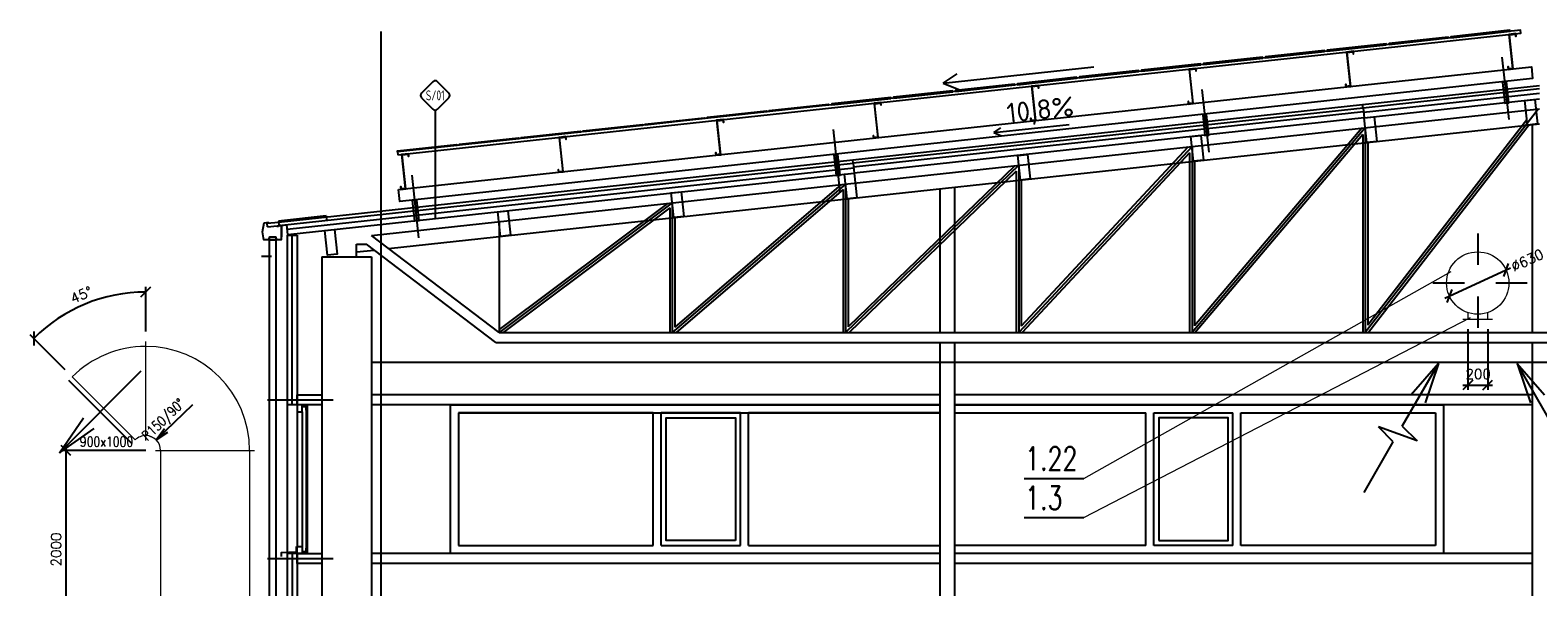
# Model space of a CAD drawing. Header units: millimetres. Extents: x -746391 to 410178, y -169697 to 100555.
# Tile 55 of 179: x 43649 to 58878, y -20698 to -15077. Entities that reach past the tile are written whole.
import ezdxf
from ezdxf.enums import TextEntityAlignment as Align
from ezdxf.lldxf.tags import DXFTag

# ---------------------------------------------------------------- set-up
doc = ezdxf.new("R2010")
doc.units = ezdxf.units.MM
doc.linetypes.add('ČERCHOVANÁ', pattern=[25.4, 12.7, -6.35, 0, -6.35])
doc.layers.get('0').update_dxf_attribs({"color": 9})
doc.layers.get('Defpoints').update_dxf_attribs({"color": 9})
doc.layers.add('VZT-KOTY', color=2, linetype='Continuous', lineweight=25)
for name, color, linetype in [('VZT-KÓTY', 2, 'Continuous'), ('VZT-ODVOD-NEVID', 4, 'ACAD_ISO02W100'), ('VZT-ODVOD-OSY', 30, 'ČERCHOVANÁ'), ('VZT-ODVOD-ZAŘÍZENÍ', 150, 'Continuous'), ('VZT-POZICE', 6, 'Continuous'), ('VZT-PŘÍVOD-VÝKON', 2, 'Continuous'), ('VZT-STAVBA', 7, 'Continuous'), ('VZT-ZAŘ', 3, 'Continuous')]:
    doc.layers.add(name, color=color, linetype=linetype)
doc.styles.add('A99_popis', font='isocpeur.ttf')
doc.styles.add('ad_popis 100', font='isocpeur.ttf', dxfattribs={"height": 200})
doc.styles.add('RomanS', font='romans.shx')
tags = doc.linetypes.add('ACAD_ISO02W100', pattern=[15, 12, -3]).pattern_tags.tags
tags[6:7] = [DXFTag(74, 4), DXFTag(75, 0), DXFTag(340, '0'), DXFTag(46, 1.0), DXFTag(50, 0.0), DXFTag(44, 0.0), DXFTag(45, 0.0)]
tags[4:5] = [DXFTag(74, 4), DXFTag(75, 0), DXFTag(340, '0'), DXFTag(46, 1.0), DXFTag(50, 0.0), DXFTag(44, 0.0), DXFTag(45, 0.0)]
doc.dimstyles.new('VZT50', dxfattribs={"dimscale": 50, "dimtxt": 2, "dimasz": 2, "dimexe": 1, "dimexo": 2, "dimgap": 1, "dimtad": 1, "dimtoh": 1, "dimdec": 0, "dimzin": 0, "dimdsep": 46, "dimtxsty": 'RomanS', "dimblk1": 'OBLIQUE', "dimblk2": 'OBLIQUE', "dimsah": 1, "dimcen": 1, "dimdle": 1, "dimclrd": 256, "dimclre": 256, "dimclrt": 256, "dimadec": 0, "dimazin": 0, "dimtfac": 1, "dimtdec": 0, "dimtmove": 2, "dimatfit": 3, "dimldrblk": 'OBLIQUE', "dimfxl": 1, "dimtolj": 1, "dimtzin": 0, "dimarcsym": 0})

# ---------------------------------------------------------------- blocks, each defined once
blk = doc.blocks.new('*U73')
at = {"color": 0}
for p, q in [((-0.72, 4.14), (-4.15, 0.71)), ((4.14, 0.71), (0.71, 4.14)), ((-4.15, -0.72), (-0.72, -4.15)), ((0, -4.45), (0, -37.06)), ((0.71, -4.15), (4.14, -0.72))]:
    blk.add_line(p, q, dxfattribs=at)
for centre, start, end in [((-3.43, 0), 135, 225), ((0, 3.42), 45, 135), ((3.42, 0), 315, 45), ((0, -3.43), 225, 315)]:
    blk.add_arc(centre, 1.01, start, end, dxfattribs=at)
at = {"color": 0, "linetype": 'ByBlock', "style": 'A99_popis', "width": 0.953108}
blk.add_attdef('SKLADBA', text='', height=3, rotation=0.0103, dxfattribs=at).set_placement((-2.86, -1.51), (2.86, -1.5), align=Align.FIT)
blk = doc.blocks.new('_Oblique')
at = {"color": 0, "linetype": 'ByBlock', "lineweight": -2}
blk.add_line((-0.5, -0.5), (0.5, 0.5), dxfattribs=at)
blk = doc.blocks.new('*D1882')
at = {"layer": 'Defpoints', "color": 0, "linetype": 'Continuous', "lineweight": 18, "ltscale": 0.5, "transparency": 16777216}
for p in [(44401, -17775), (44816, -18221), (44073, -18578), (44709, -19215), (44816, -19221)]:
    blk.add_point(p, dxfattribs=at)
at = {"layer": 'VZT-KOTY', "linetype": 'Continuous', "lineweight": -2, "ltscale": 0.5, "transparency": 16777216}
for p, q in [((44816, -18121), (44816, -17670)), ((44002, -18507), (43649, -18154))]:
    blk.add_line(p, q, dxfattribs=at)
blk.add_arc((44816, -19321), 1600, 90, 135, dxfattribs=at)
at = {"layer": 'VZT-KOTY', "linetype": 'Continuous', "lineweight": -2, "ltscale": 0.5, "transparency": 16777216, "xscale": 100, "yscale": 100, "zscale": 100}
for p, rotation in [((44816, -17720), 359.9999999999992), ((43684, -18189), 224.9999999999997)]:
    blk.add_blockref('_Oblique', p, dxfattribs=dict(at, rotation=rotation))
at = {"layer": 'VZT-KOTY', "linetype": 'Continuous', "lineweight": 18, "ltscale": 0.5, "transparency": 16777216, "insert": (44165, -17750), "char_height": 100, "attachment_point": 5, "rotation": 22.5, "style": 'RomanS'}
blk.add_mtext('\\A1;45°', dxfattribs=at)
blk = doc.blocks.new('*D1903')
at = {"layer": 'Defpoints', "color": 0, "linetype": 'Continuous', "lineweight": 18, "ltscale": 0.5, "transparency": 16777216}
for p in [(44011, -19321), (44916, -19321), (44916, -21321)]:
    blk.add_point(p, dxfattribs=at)
at = {"layer": 'VZT-KOTY', "linetype": 'Continuous', "lineweight": -2, "ltscale": 0.5, "transparency": 16777216}
for p, q in [((44816, -19321), (43961, -19321)), ((44011, -21371), (44011, -19271)), ((44816, -21321), (43961, -21321))]:
    blk.add_line(p, q, dxfattribs=at)
at = {"layer": 'VZT-KOTY', "linetype": 'Continuous', "lineweight": -2, "ltscale": 0.5, "transparency": 16777216, "xscale": 100, "yscale": 100, "zscale": 100}
for p, rotation in [((44011, -19321), 90), ((44011, -21321), 270)]:
    blk.add_blockref('_Oblique', p, dxfattribs=dict(at, rotation=rotation))
at = {"layer": 'VZT-KOTY', "linetype": 'Continuous', "lineweight": 18, "ltscale": 0.5, "transparency": 16777216, "insert": (43911, -20321), "char_height": 100, "attachment_point": 5, "rotation": 90, "style": 'RomanS'}
blk.add_mtext('\\A1;2000', dxfattribs=at)
blk = doc.blocks.new('*D1937')
at = {"layer": 'Defpoints', "color": 0, "linetype": 'Continuous', "lineweight": 18, "ltscale": 0.5, "transparency": 16777216}
for p in [(58557, -17499), (57984, -17762)]:
    blk.add_point(p, dxfattribs=at)
at = {"layer": 'VZT-KÓTY', "linetype": 'Continuous', "lineweight": -2, "ltscale": 0.5, "transparency": 16777216}
blk.add_line((57939, -17783), (58602, -17478), dxfattribs=at)
at = {"layer": 'VZT-KÓTY', "linetype": 'Continuous', "lineweight": -2, "ltscale": 0.5, "transparency": 16777216, "xscale": 100, "yscale": 100, "zscale": 100}
for p, rotation in [((58557, -17499), 24.67889169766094), ((57984, -17762), 204.678891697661)]:
    blk.add_blockref('_Oblique', p, dxfattribs=dict(at, rotation=rotation))
at = {"layer": 'VZT-KÓTY', "linetype": 'Continuous', "lineweight": 18, "ltscale": 0.5, "transparency": 16777216, "insert": (58771, -17401), "char_height": 100, "attachment_point": 5, "rotation": 24.6789, "style": 'RomanS'}
blk.add_mtext('\\A1;∅630', dxfattribs=at)
blk = doc.blocks.new('*D1936')
at = {"layer": 'Defpoints', "color": 0, "linetype": 'Continuous', "lineweight": 18, "ltscale": 0.5, "transparency": 16777216}
for p in [(58171, -17996), (58371, -17996), (58371, -18660)]:
    blk.add_point(p, dxfattribs=at)
at = {"layer": 'VZT-KOTY', "linetype": 'Continuous', "lineweight": -2, "ltscale": 0.5, "transparency": 16777216}
for p, q in [((58171, -18096), (58171, -18710)), ((58371, -18096), (58371, -18710)), ((58121, -18660), (58421, -18660))]:
    blk.add_line(p, q, dxfattribs=at)
at = {"layer": 'VZT-KOTY', "linetype": 'Continuous', "lineweight": -2, "ltscale": 0.5, "transparency": 16777216, "xscale": 100, "yscale": 100, "zscale": 100, "rotation": 180}
blk.add_blockref('_Oblique', (58171, -18660), dxfattribs=at)
at = {"layer": 'VZT-KOTY', "linetype": 'Continuous', "lineweight": -2, "ltscale": 0.5, "transparency": 16777216, "xscale": 100, "yscale": 100, "zscale": 100}
blk.add_blockref('_Oblique', (58371, -18660), dxfattribs=at)
at = {"layer": 'VZT-KOTY', "linetype": 'Continuous', "lineweight": 18, "ltscale": 0.5, "transparency": 16777216, "insert": (58275, -18549), "char_height": 100, "attachment_point": 5, "style": 'RomanS'}
blk.add_mtext('\\A1;200', dxfattribs=at)

msp = doc.modelspace()

# ---------------------------------------------------------------- linework, layer by layer
at = {"layer": 'VZT-KOTY', "linetype": 'Continuous', "lineweight": 18, "ltscale": 0.5}
for p, q in [((54291.5, -19602.4), (58001.3, -17513.1)), ((54291.5, -19999.3), (58197, -17979.1))]:
    msp.add_line(p, q, dxfattribs=at)
at = {"layer": 'VZT-ODVOD-NEVID', "ltscale": 25}
msp.add_line((44674.1, -19249.9), (44037.7, -18613.5), dxfattribs=at)
at = {"layer": 'VZT-ODVOD-OSY', "ltscale": 25}
for p, q in [((58270.5, -17130.6), (58270.5, -18130.6)), ((58770.5, -17630.6), (57770.5, -17630.6))]:
    msp.add_line(p, q, dxfattribs=at)
at = {"layer": 'VZT-ODVOD-ZAŘÍZENÍ', "linetype": 'Continuous', "lineweight": 18, "ltscale": 0.5}
for p, q in [((58170.5, -17929.3), (58170.5, -17995.6)), ((58370.5, -17929.3), (58370.5, -17995.6)), ((58120.5, -17995.6), (58420.5, -17995.6)), ((44815.5, -19220.6), (44815.5, -18220.6)), ((44815.5, -18270.6), (44815.5, -18270.6)), ((44709.5, -19214.5), (44073.1, -18578.1)), ((44815.5, -19170.6), (44815.5, -19170.6)), ((44915.5, -19320.6), (45915.5, -19320.6)), ((44965.5, -19320.6), (44965.5, -23320.6)), ((45865.5, -19320.6), (45865.5, -23320.6))]:
    msp.add_line(p, q, dxfattribs=at)
msp.add_circle((58270.5, -17630.6), 315, dxfattribs=at)
for radius, start, end in [(1050, 90, 135), (1050, 0, 90), (150, 90, 135), (150, 0, 90)]:
    msp.add_arc((44815.5, -19320.6), radius, start, end, dxfattribs=at)
at = {"layer": 'VZT-PŘÍVOD-VÝKON'}
for p, q in [((44767.9, -18519.7), (43944, -19343.7)), ((57508.6, -19074.5), (57872.7, -18444)), ((57872.7, -18444), (57597, -18757.7)), ((57872.5, -18443.4), (57738.7, -18839)), ((59032.4, -19074.5), (58668.4, -18444)), ((58668.4, -18444), (58944.1, -18757.7)), ((58668.6, -18443.4), (58802.4, -18839)), ((45289, -18859.9), (44921.6, -19214.5)), ((43944, -19343.7), (44188.1, -18990.9)), ((43944, -19343.7), (44296.7, -19099.5)), ((44921.6, -19214.5), (45005.1, -19098.4)), ((44921.6, -19214.5), (45040.6, -19135.2)), ((57658.5, -19224.4), (57267.8, -19082.2)), ((57417.7, -19232.1), (57267.8, -19082.2)), ((57508.6, -19074.5), (57658.5, -19224.4)), ((57121.9, -19744.3), (57417.7, -19232.1))]:
    msp.add_line(p, q, dxfattribs=at)
at = {"layer": 'VZT-STAVBA'}
for p, q in [((58895.5, -15670), (57111.7, -15863.3)), ((51958.9, -16386.5), (57108, -15828.5)), ((47095.5, -17149.9), (58895.5, -15871.2)), ((57111.7, -15863.3), (51961.9, -16421.4)), ((57116.1, -15903.1), (51966.2, -16461.2)), ((57122.5, -15962.7), (51972.7, -16520.8)), ((58884.8, -15872.4), (57134.8, -18130.6)), ((58767.6, -15982.7), (57159.8, -18057.5)), ((47268.5, -17282.1), (58895.6, -16022.1)), ((57134.8, -16062), (55384.8, -18130.6)), ((57098.7, -16065.9), (55409.8, -18062.4)), ((57109.8, -16130.3), (55417.5, -18130.6)), ((57109.8, -16130.3), (57109.8, -18130.6)), ((57134.8, -16062), (57134.8, -18130.6)), ((58791.6, -16033.3), (57166.4, -18130.6)), ((58820.5, -16029.6), (58820.5, -18130.6)), ((55384.8, -16251.6), (53634.8, -18130.6)), ((55346.8, -16255.8), (53659.8, -18067.1)), ((55384.8, -16251.6), (55384.8, -18130.6)), ((57159.8, -16210.2), (57159.8, -18057.5)), ((46157.1, -17015.2), (51958.9, -16386.5)), ((46160.9, -17050), (51961.9, -16421.4)), ((53634.8, -16441.3), (51884.8, -18130.6)), ((53594.2, -16445.7), (51909.8, -18071.7)), ((53634.8, -16441.3), (53634.8, -18130.6)), ((55359.8, -16315.2), (53668.9, -18130.6)), ((55359.8, -16315.2), (55359.8, -18130.6)), ((55409.8, -16399.8), (55409.8, -18062.4)), ((46251.2, -17140.8), (51973.4, -16520.7)), ((53609.8, -16500.2), (51920.8, -18130.6)), ((53609.8, -16500.2), (53609.8, -18130.6)), ((53659.8, -16589.5), (53659.8, -18067.1)), ((51884.8, -16630.9), (50134.8, -18130.6)), ((51840.8, -16635.7), (50159.8, -18076.3)), ((51859.8, -16685.3), (50173.2, -18130.6)), ((51859.8, -16685.3), (51859.8, -18130.6)), ((51884.8, -16630.9), (51884.8, -18130.6)), ((52835.5, -16678.2), (52835.5, -18130.6)), ((52985.5, -16661.9), (52985.5, -18130.6)), ((50134.8, -16820.6), (48384.8, -18130.6)), ((50086, -16825.9), (48384.8, -18099.4)), ((50109.8, -16870.5), (48426.5, -18130.6)), ((50109.8, -16870.5), (50109.8, -18130.6)), ((50134.8, -16820.6), (50134.8, -18130.6)), ((51909.8, -16779.1), (51909.8, -18071.7)), ((48384.8, -17010.2), (48384.8, -18130.6)), ((50159.8, -16968.7), (50159.8, -18076.3)), ((48384.8, -18130.6), (47095.5, -17149.9)), ((48384.8, -18130.6), (47095.5, -17149.9)), ((46945.5, -17365.4), (46945.5, -17236.7)), ((46945.5, -17236.7), (47044.5, -17236.7)), ((46945.5, -17316.5), (47123.9, -17297.1)), ((48351, -18230.6), (47044.5, -17236.7)), ((46595.5, -17365.4), (46595.5, -23470.6)), ((47095.5, -17365.4), (47095.5, -22270.6)), ((48351, -18230.6), (69440, -18230.6)), ((48384.8, -18130.6), (69406.3, -18130.6)), ((52835.5, -18230.6), (52835.5, -22270.6)), ((52985.5, -18230.6), (52985.5, -22270.6)), ((58820.5, -18230.6), (58820.5, -22270.6)), ((47095.5, -18430.6), (70695.5, -18430.6)), ((52835.5, -18760.6), (47095.5, -18760.6)), ((52835.5, -18860.6), (47095.5, -18860.6)), ((47895.5, -20360.6), (47895.5, -18860.6)), ((47895.5, -18860.6), (52835.5, -18860.6)), ((58820.5, -18760.6), (52985.5, -18760.6)), ((58820.5, -18860.6), (52985.5, -18860.6)), ((52985.5, -18860.6), (57925.5, -18860.6)), ((57925.5, -18860.6), (57925.5, -20360.6)), ((47975.5, -18940.6), (52835.5, -18940.6)), ((47975.5, -18940.6), (47975.5, -19570.6)), ((47975.5, -18940.6), (47975.5, -20280.6)), ((49943, -18940.6), (47975.5, -18940.6)), ((49943, -20280.6), (49943, -18940.6)), ((50823, -18940.6), (50023, -18940.6)), ((50023, -20280.6), (50023, -18940.6)), ((50823, -20280.6), (50823, -18940.6)), ((52835.5, -18940.6), (50903, -18940.6)), ((50903, -20280.6), (50903, -18940.6)), ((52985.5, -18940.6), (54918, -18940.6)), ((54918, -20280.6), (54918, -18940.6)), ((54998, -18940.6), (55798, -18940.6)), ((54998, -20280.6), (54998, -18940.6)), ((55798, -20280.6), (55798, -18940.6)), ((55878, -18940.6), (57845.5, -18940.6)), ((55878, -20280.6), (55878, -18940.6)), ((57845.5, -18940.6), (57845.5, -20280.6)), ((52835.5, -20360.6), (47095.5, -20360.6)), ((52835.5, -20360.6), (47895.5, -20360.6)), ((47975.5, -20280.6), (49943, -20280.6)), ((47975.5, -20280.6), (49943, -20280.6)), ((50023, -20280.6), (50823, -20280.6)), ((50903, -20280.6), (52835.5, -20280.6)), ((54918, -20280.6), (52985.5, -20280.6)), ((58820.5, -20360.6), (52985.5, -20360.6)), ((57925.5, -20360.6), (52985.5, -20360.6)), ((55798, -20280.6), (54998, -20280.6)), ((57845.5, -20280.6), (55878, -20280.6)), ((52835.5, -20460.6), (47095.5, -20460.6)), ((58820.5, -20460.6), (52985.5, -20460.6))]:
    msp.add_line(p, q, dxfattribs=at)
for points in [[(47195.5, -23637.9), (47195.5, -15090.6)], [(58514.5, -15349.4), (58583, -15980.7)], [(52872.4, -15612.5), (54393.5, -15447.6)], [(52872.4, -15612.5), (53012.9, -15516.8)], [(52872.4, -15612.5), (53030.2, -15675.8)], [(55484.8, -15677.7), (55553.2, -16309)], [(57108, -15828.5), (58895.5, -15634.8)], [(57111.7, -15863.3), (57108, -15828.5)], [(58895, -15715.3), (57116.6, -15908.1)], [(57122.5, -15962.7), (58895.5, -15770.6)], [(57111.7, -15863.3), (57122.5, -15962.7)], [(51760, -16081.3), (51828.4, -16712.6)], [(53382.5, -16111.5), (54143.1, -16029.1)], [(53382.5, -16111.5), (53452.8, -16063.7)], [(53382.5, -16111.5), (53461.4, -16143.2)], [(51961.9, -16421.4), (51958.1, -16386.6)], [(51961.9, -16421.4), (51972.7, -16520.8)], [(46245.2, -17086.2), (51967.5, -16466.1)], [(47504, -16542.5), (47572.4, -17173.8)], [(46151.4, -17065.6), (46151.4, -17053.6), (46185.5, -17049.1), (46185.5, -17195.6), (46010.5, -17195.6), (45996, -17113.2), (46011.4, -17022.7), (46057, -17017.8), (46057.4, -17021.9), (46037.5, -17024)], [(46042.8, -17027.6), (46157.1, -17015.2)], [(46046.5, -17062.4), (46042.8, -17027.6)], [(46046.5, -17062.4), (46240.4, -17041.4)], [(46638.2, -16953), (46156, -17005.3)], [(46156, -17005.3), (46160.9, -17050)], [(46181.7, -17048.8), (46166.6, -17050.9), (46166.9, -17053.1), (46188.9, -17049.2), (46188.8, -17161.8), (46192.1, -17161.8), (46192.1, -17145.6)], [(46251.2, -17140.8), (46240.4, -17041.4)], [(46638.2, -16953), (46643, -16997.8)], [(46058, -17195.6), (46068, -17165.6), (46128, -17165.6), (46138, -17195.6)], [(46065.5, -23470.6), (46065.5, -17195.6), (46130.5, -17195.6), (46130.5, -23470.6)], [(46245.5, -17145.6), (46245.5, -18860.6)], [(46245.5, -17145.6), (46345.5, -17145.6)], [(46295.5, -18860.6), (46295.5, -17145.6)], [(46345.5, -17145.6), (46345.5, -18860.6)], [(45984.7, -17358.1), (46087.6, -17358.1)], [(46595.5, -17365.4), (47095.5, -17365.4)], [(46045.5, -18810.6), (46710.5, -18810.6)], [(46345.5, -18860.6), (46245.5, -18860.6)], [(46245.5, -18860.6), (46245.5, -20360.6)], [(46395.5, -18875.6), (46435.5, -18875.6)], [(46398, -18875.6), (46398, -18873.1), (46438, -18873.1), (46438, -18913.1), (46435.5, -18913.1), (46435.5, -18875.6), (46398, -18875.6)], [(46435.5, -18878.1), (46435.5, -20310.6)], [(46445.5, -18860.6), (46445.5, -20360.6)], [(46345.5, -18930.6), (46345.5, -20290.6)], [(46395.5, -18930.6), (46395.5, -20290.6)], [(46335.5, -20290.6), (46335.5, -20348.1), (46185.5, -20353.1), (46185.5, -20390.6)], [(46245.5, -20360.6), (46245.5, -23470.6)], [(46345.5, -20360.6), (46245.5, -20360.6)], [(46295.5, -20360.6), (46295.5, -23470.6)], [(46345.5, -20360.6), (46345.5, -23470.6)], [(46395.5, -20345.6), (46435.5, -20345.6)], [(46398, -20345.6), (46398, -20348.1), (46438, -20348.1), (46438, -20308.1), (46435.5, -20308.1), (46435.5, -20345.6), (46398, -20345.6)], [(46045.5, -20410.6), (46710.5, -20410.6)]]:
    msp.add_lwpolyline(points, dxfattribs=at)
for points in [[(47361, -16336.6), (58704.6, -15107.3), (58701.3, -15077.5), (47357.7, -16306.8)], [(57346.8, -15224.3), (57345.7, -15214.3), (56749.2, -15279), (56750.3, -15288.9)], [(57973.1, -15156.4), (57972, -15146.5), (57375.5, -15211.1), (57376.6, -15221.1)], [(58596.9, -15088.8), (58595.9, -15078.9), (57999.4, -15143.5), (58000.4, -15153.5)], [(58590.8, -15124.7), (58650.4, -15118.2), (58652.6, -15138.1), (58657.6, -15137.6), (58654.9, -15112.7), (58585.3, -15120.3), (58622.4, -15463.2), (58582.7, -15467.6), (58580.5, -15447.7), (58575.5, -15448.2), (58578.2, -15473.1), (58627.9, -15467.7), (58590.8, -15124.7)], [(56099.1, -15359.5), (56098, -15349.6), (55501.5, -15414.2), (55502.6, -15424.1)], [(56722.9, -15291.9), (56721.8, -15282), (56125.3, -15346.6), (56126.4, -15356.5)], [(56950.4, -15302.4), (57010, -15296), (57012.2, -15315.9), (57017.2, -15315.3), (57014.5, -15290.5), (56944.9, -15298), (56982, -15641), (56942.3, -15645.3), (56940.1, -15625.4), (56935.1, -15626), (56937.8, -15650.8), (56987.6, -15645.4), (56950.4, -15302.4)], [(47368.9, -16687.8), (58811.9, -15447.7), (58824.8, -15567), (47381.8, -16807.1)], [(54843.9, -15495.5), (54842.8, -15485.6), (54246.3, -15550.2), (54247.4, -15560.2)], [(55472.7, -15427.4), (55471.7, -15417.4), (54875.2, -15482.1), (54876.2, -15492)], [(55359.7, -15474.8), (55419.3, -15468.4), (55421.5, -15488.2), (55426.5, -15487.7), (55423.8, -15462.9), (55354.2, -15470.4), (55391.4, -15813.4), (55351.6, -15817.7), (55349.4, -15797.8), (55344.5, -15798.3), (55347.2, -15823.2), (55396.9, -15817.8), (55359.7, -15474.8)], [(53593.7, -15631), (53592.7, -15621), (52996.2, -15685.7), (52997.2, -15695.6)], [(54217.6, -15563.4), (54216.5, -15553.4), (53620, -15618.1), (53621.1, -15628)], [(53769, -15647.2), (53828.7, -15640.7), (53830.8, -15660.6), (53835.8, -15660.1), (53833.1, -15635.2), (53763.5, -15642.8), (53800.7, -15985.8), (53760.9, -15990.1), (53758.7, -15970.2), (53753.8, -15970.7), (53756.5, -15995.6), (53806.2, -15990.2), (53769, -15647.2)], [(58561.9, -15600.7), (58522.1, -15605), (58544.8, -15813.8), (58584.5, -15809.5)], [(51115.7, -15899.5), (51114.7, -15889.6), (51711.2, -15824.9), (51712.3, -15834.9)], [(52343.6, -15766.5), (52342.5, -15756.5), (51746, -15821.2), (51747.1, -15831.1)], [(52178.3, -15819.6), (52238, -15813.1), (52240.1, -15833), (52245.1, -15832.5), (52242.4, -15807.6), (52172.8, -15815.1), (52210, -16158.1), (52170.2, -16162.4), (52168.1, -16142.6), (52163.1, -16143.1), (52165.8, -16168), (52215.5, -16162.6), (52178.3, -15819.6)], [(52967.4, -15698.9), (52966.3, -15688.9), (52369.8, -15753.6), (52370.9, -15763.5)], [(58845.8, -15776), (58872.8, -16024.5), (58773.3, -16035.3), (58746.4, -15786.8)], [(49860.6, -16035.5), (49859.5, -16025.6), (50456, -15961), (50457.1, -15970.9)], [(50491.9, -15967.1), (50490.8, -15957.2), (51087.3, -15892.5), (51088.4, -15902.5)], [(50587.6, -15992), (50647.3, -15985.5), (50649.4, -16005.4), (50654.4, -16004.8), (50651.7, -15980), (50582.1, -15987.5), (50619.3, -16330.5), (50579.5, -16334.8), (50577.4, -16314.9), (50572.4, -16315.5), (50575.1, -16340.3), (50624.8, -16334.9), (50587.6, -15992)], [(55532.1, -15929), (55492.4, -15933.4), (55515, -16142.1), (55554.8, -16137.8)], [(57223.4, -15951.8), (57250.3, -16200.4), (57150.9, -16211.1), (57124, -15962.6)], [(48610.4, -16171), (48609.3, -16161.1), (49205.8, -16096.4), (49206.9, -16106.4)], [(49236.7, -16103.1), (49235.7, -16093.2), (49832.2, -16028.6), (49833.3, -16038.5)], [(55473.4, -16141.5), (55500.3, -16390), (55400.9, -16400.8), (55374, -16152.2)], [(47360.2, -16306.5), (47359.2, -16296.6), (47955.7, -16231.9), (47956.7, -16241.9)], [(47986.6, -16238.6), (47985.5, -16228.7), (48582, -16164), (48583.1, -16174)], [(48996.9, -16164.3), (49056.6, -16157.9), (49058.8, -16177.8), (49063.7, -16177.2), (49061, -16152.4), (48991.4, -16159.9), (49028.6, -16502.9), (48988.8, -16507.2), (48986.7, -16487.3), (48981.7, -16487.9), (48984.4, -16512.7), (49034.1, -16507.3), (48996.9, -16164.3)], [(47406.3, -16336.7), (47465.9, -16330.2), (47468.1, -16350.1), (47473, -16349.6), (47470.3, -16324.7), (47400.7, -16332.3), (47437.9, -16675.3), (47398.1, -16679.6), (47396, -16659.7), (47391, -16660.2), (47393.7, -16685.1), (47443.4, -16679.7), (47406.3, -16336.7)], [(51807.3, -16332.7), (51767.5, -16337), (51790.2, -16545.8), (51829.9, -16541.5)], [(53723.4, -16331.1), (53750.3, -16579.6), (53650.9, -16590.4), (53624, -16341.9)], [(51973.4, -16520.7), (52000.3, -16769.3), (51900.9, -16780.1), (51874, -16531.5)], [(50223.4, -16710.4), (50250.3, -16958.9), (50150.9, -16969.7), (50124, -16721.2)], [(47511.6, -16798.2), (47551.4, -16793.9), (47574, -17002.7), (47534.2, -17007)], [(46345.5, -18860.6), (46345.5, -18930.6), (46395.5, -18930.6), (46395.5, -18860.6)], [(50773, -20230.6), (50073, -20230.6), (50073, -18990.6), (50773, -18990.6)], [(55048, -20230.6), (55748, -20230.6), (55748, -18990.6), (55048, -18990.6)], [(46345.5, -20360.6), (46345.5, -20290.6), (46395.5, -20290.6), (46395.5, -20360.6)]]:
    msp.add_lwpolyline(points, close=True, dxfattribs=at)
at = {"layer": 'VZT-STAVBA', "flags": 128}
for points in [[(48473.4, -16900), (48500.3, -17148.6), (48400.9, -17159.3), (48374, -16910.8)], [(46723.4, -17089.7), (46750.3, -17338.2), (46650.9, -17349), (46624, -17100.4)], [(46345.5, -18760.6), (46595.5, -18760.6), (46595.5, -18860.6), (46345.5, -18860.6)], [(46345.5, -20360.6), (46595.5, -20360.6), (46595.5, -20460.6), (46345.5, -20460.6)]]:
    msp.add_lwpolyline(points, close=True, dxfattribs=at)
at = {"layer": 'VZT-ZAŘ'}
for p, q in [((53688.2, -19602.4), (54291.5, -19602.4)), ((53688.2, -19999.3), (54291.5, -19999.3))]:
    msp.add_line(p, q, dxfattribs=at)

# ---------------------------------------------------------------- block references
at = {"layer": 'VZT-STAVBA'}
ref = msp.add_blockref('*U73', (47740.5, -15735.6), dxfattribs=dict(at, xscale=33.325, yscale=33.325, zscale=33.325))
ref.add_attrib('SKLADBA', 'S/01', dxfattribs={"layer": '0', "color": 0, "linetype": 'ByBlock', "height": 100, "rotation": 0.01026, "style": 'A99_popis', "width": 0.705829}).set_placement((47645.1, -15785.8), (47835.7, -15785.8), align=Align.FIT)

# ---------------------------------------------------------------- texts
at = {"layer": 'VZT-KÓTY', "style": 'RomanS', "width": 0.8}
msp.add_text('900x1000', height=100, dxfattribs=at).set_placement((44150.9, -19281.9))
at = {"layer": 'VZT-POZICE', "linetype": 'Continuous', "style": 'RomanS', "width": 0.75}
for s, p in [('1.22', (53698.2, -19520.1)), ('1.3', (53698.2, -19917))]:
    msp.add_text(s, height=235.12, rotation=0, dxfattribs=at).set_placement(p)
at = {"layer": 'VZT-PŘÍVOD-VÝKON', "style": 'RomanS', "width": 0.8}
msp.add_text('R150/90%%D', height=100, rotation=43.9876, dxfattribs=at).set_placement((44800.2, -19192.4), align=Align.MIDDLE_LEFT)
at = {"layer": 'VZT-STAVBA', "insert": (53501.5, -15817), "char_height": 200, "attachment_point": 1, "rotation": 6.18481, "style": 'ad_popis 100'}
msp.add_mtext_dynamic_manual_height_columns('10,8%', width=645, gutter_width=1000, heights=[0], dxfattribs=at)

# ---------------------------------------------------------------- dimensions: what is measured, and where the dimension line sits
at = {"layer": 'VZT-KOTY', "linetype": 'Continuous', "lineweight": 18, "ltscale": 0.5}
dim = msp.add_angular_dim_2l(base=(44401.3, -17774.7), line1=((44815.5, -19220.6), (44815.5, -18220.6)), line2=((44709.5, -19214.5), (44073.1, -18578.1)), dimstyle='VZT50', dxfattribs=at)
dim.commit()
dim.dimension.update_dxf_attribs({"geometry": '*D1882', "text_midpoint": (44164.8, -17749.6)})
dim = msp.add_linear_dim(base=(58370.5, -18660), p1=(58170.5, -17995.6), p2=(58370.5, -17995.6), dimstyle='VZT50', dxfattribs=at)
dim.commit()
dim.dimension.update_dxf_attribs({"geometry": '*D1936', "text_midpoint": (58274.9, -18548.8), "dimtype": 160})
dim = msp.add_linear_dim(base=(44011.3, -19320.6), p1=(44915.5, -21320.6), p2=(44915.5, -19320.6), angle=90, dimstyle='VZT50', dxfattribs=at)
dim.commit()
dim.dimension.update_dxf_attribs({"geometry": '*D1903', "text_midpoint": (43911.3, -20320.6)})
at = {"layer": 'VZT-KÓTY', "linetype": 'Continuous', "lineweight": 18, "ltscale": 0.5}
dim = msp.add_diameter_dim_2p(p1=(57984.3, -17762.1), p2=(58556.8, -17499.1), dimstyle='VZT50', dxfattribs=at)
dim.commit()
dim.dimension.update_dxf_attribs({"geometry": '*D1937', "text_midpoint": (58770.5, -17400.9), "dimtype": 163})

doc.saveas('drawing.dxf')
